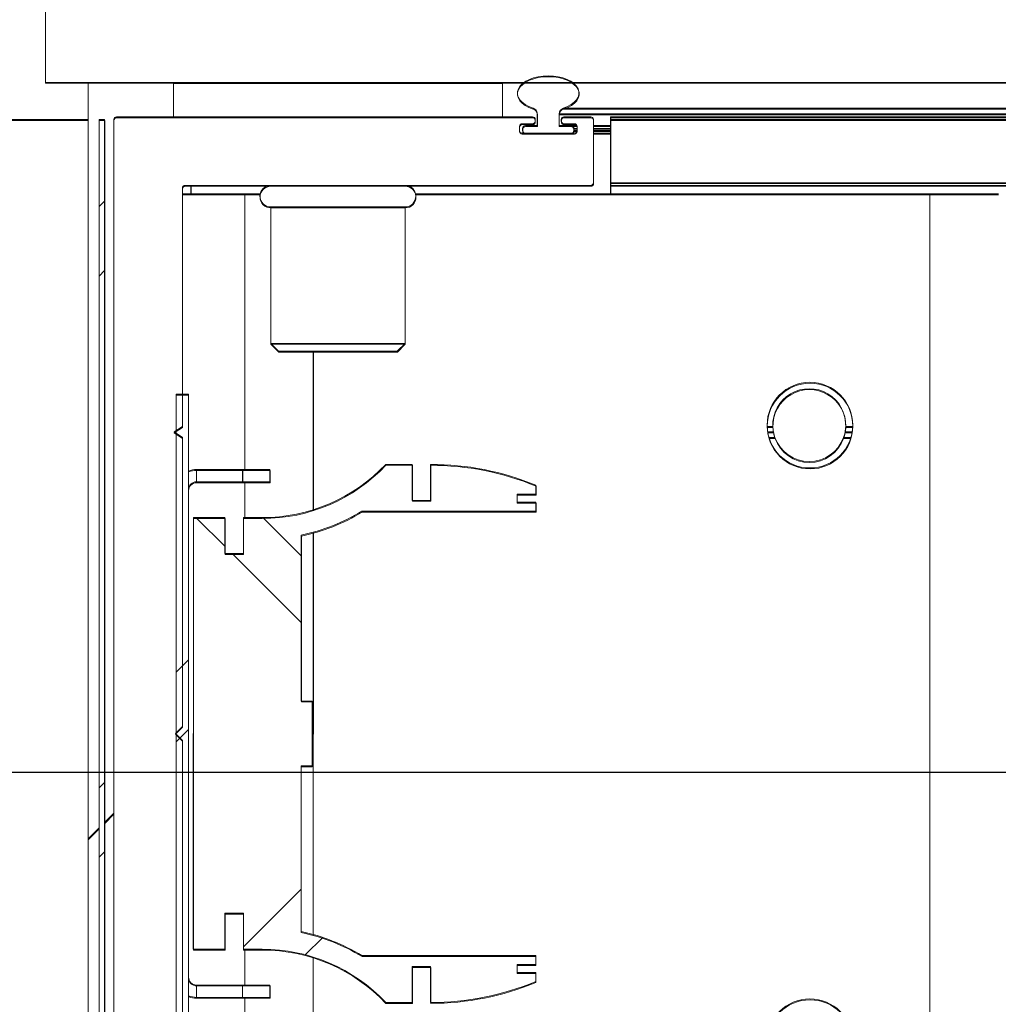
# Model space of a CAD drawing. Header units: feet. Extents: x 0 to 152726, y 0 to 59505.
# Tile 90 of 117: x 152333.194 to 152333.491, y 59421.809 to 59422.108. Entities that reach past the tile are written whole.
import ezdxf

# ---------------------------------------------------------------- set-up
doc = ezdxf.new("R2010")
doc.units = ezdxf.units.FT
doc.header["$LTSCALE"] = 0.1
doc.header["$MEASUREMENT"] = 0
doc.layers.add('BR_P_Rail_Object', color=251, linetype='Continuous', lineweight=30)
doc.layers.add('SC_Scratch7', color=252, linetype='Continuous', lineweight=0)

# ---------------------------------------------------------------- blocks, each defined once
blk = doc.blocks.new('HIGH ST SCREENWALL_13 PANEL PLAN_2')
at = {"layer": 'SC_Scratch7', "lineweight": 0}
h = blk.add_hatch(dxfattribs=at)
h.set_pattern_fill('ANSI31', color=256, scale=0.01, style=0, pattern_type=2)
h.set_pattern_definition([(44.99814199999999, (-57.99070729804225, -14.22278168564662), (-0.08838530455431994, 0.08839103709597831), [])])
h.paths.add_polyline_path([(-52.37677149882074, -0.1409771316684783, -0.3639702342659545), (-52.37883745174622, -0.1434390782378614), (-52.3873770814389, -0.1449445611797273), (-52.38708772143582, -0.1465859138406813), (-52.37854809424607, -0.1450804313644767, 0.3639702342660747), (-52.37510483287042, -0.1409771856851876), (-52.37509313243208, 0.2197767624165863), (-52.37675979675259, 0.2197768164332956)])
h = blk.add_hatch(dxfattribs=at)
h.set_pattern_fill('ANSI31', color=256, scale=0.01, style=0, pattern_type=2)
h.set_pattern_definition([(44.99814199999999, (-57.99965013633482, -14.2200857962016), (-0.08838530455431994, 0.08839103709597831), [])])
h.paths.add_polyline_path([(-52.34958175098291, -0.07007765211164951), (-52.34957505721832, 0.1362969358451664), (-52.35332504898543, 0.1362970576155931), (-52.35333174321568, -0.07007753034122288)])
h = blk.add_hatch(dxfattribs=at)
h.set_pattern_fill('ANSI38', color=256, scale=0.01, style=0, pattern_type=2)
h.set_pattern_definition([(44.99814199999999, (-57.89977234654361, -14.22419125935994), (-0.08838530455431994, 0.08839103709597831), []), (134.998142, (-57.89977234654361, -14.22419125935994), (-0.2651616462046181, 0.0883967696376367), [0.31249937, -0.18749962])])
h.paths.add_polyline_path([(-52.33850545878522, 0.08776796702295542), (-52.33850510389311, 0.098725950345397), (-52.34811794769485, 0.0987262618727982), (-52.34812220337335, -0.03250707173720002), (-52.33850935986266, -0.03250738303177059), (-52.33850900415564, -0.02154940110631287), (-52.33286596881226, -0.02154958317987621), (-52.33286632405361, -0.0325075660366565), (-52.32722329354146, -0.03250774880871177, -0.2061892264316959), (-52.28959266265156, -0.04871628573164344), (-52.28155461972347, -0.04871654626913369), (-52.28155426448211, -0.03775856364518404), (-52.27597684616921, -0.03775874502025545), (-52.27597720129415, -0.04871672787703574, 0.09842250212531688), (-52.24395606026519, -0.04235294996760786), (-52.24395597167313, -0.03964626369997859), (-52.24968979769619, -0.03964607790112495), (-52.24968971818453, -0.03718545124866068), (-52.24395589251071, -0.03718563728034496), (-52.24395580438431, -0.03447895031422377), (-52.29684656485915, -0.03447723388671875, 0.0857050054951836), (-52.31531369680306, -0.02717471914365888), (-52.3153120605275, 0.02326603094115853), (-52.31203122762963, 0.02326592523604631), (-52.31203058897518, 0.04295092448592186), (-52.31531142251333, 0.04295103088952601), (-52.31530978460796, 0.09339178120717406, 0.0857050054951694), (-52.29684218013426, 0.1006930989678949), (-52.24395142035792, 0.1006913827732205), (-52.24395133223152, 0.1033980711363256), (-52.24968515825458, 0.1033982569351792), (-52.24968507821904, 0.1058588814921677), (-52.24395125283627, 0.1058586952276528), (-52.24395116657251, 0.1085653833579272, 0.09842250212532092), (-52.27597189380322, 0.1149312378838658), (-52.27597224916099, 0.1039732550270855), (-52.28154966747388, 0.1039734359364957), (-52.28154931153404, 0.1149314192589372), (-52.2895873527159, 0.1149316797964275, -0.2061892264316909), (-52.32721903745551, 0.09872558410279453), (-52.33286206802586, 0.09872576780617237), (-52.33286242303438, 0.0877677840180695)])
for p, q in [((-52.39311260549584, 0.2606105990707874), (-52.39311356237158, 0.2311106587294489)), ((-52.39311356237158, 0.2311106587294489), (-48.40353820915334, 0.2309812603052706)), ((-52.38009275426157, 0.231110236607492), (-52.38009312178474, 0.2197769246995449)), ((-52.35417392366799, 0.2310260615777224), (-52.35417426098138, 0.2206094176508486)), ((-52.35417392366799, 0.2310260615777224), (-52.35415530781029, 0.2310260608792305)), ((-52.35415564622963, 0.2206094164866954), (-52.35415530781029, 0.2310260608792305)), ((-52.35415530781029, 0.2310260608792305), (-52.25415550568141, 0.2310228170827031)), ((-52.34884281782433, 0.2311092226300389), (-52.34884282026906, 0.2310258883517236)), ((-52.31978037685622, 0.231108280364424), (-52.31978037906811, 0.2310249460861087)), ((-52.28853044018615, 0.2310239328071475), (-52.28853043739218, 0.2311072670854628)), ((-52.25415550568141, 0.2310228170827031), (-52.25415584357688, 0.2206061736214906)), ((-52.25413689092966, 0.2310228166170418), (-52.25413722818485, 0.2206061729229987)), ((-52.2355953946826, 0.2232515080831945), (-50.4643919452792, 0.2231940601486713)), ((-52.38009312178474, 0.2197769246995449), (-52.42175970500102, 0.219778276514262)), ((-52.38010474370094, -0.1385556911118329), (-52.38009312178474, 0.2197769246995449)), ((-52.37675979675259, 0.2197768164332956), (-52.37677149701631, -0.1409771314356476)), ((-52.37675979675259, 0.2197768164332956), (-52.37509313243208, 0.2197767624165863)), ((-52.37509313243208, 0.2197767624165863), (-52.37510483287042, -0.1409771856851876)), ((-52.37228063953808, 0.2197897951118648), (-52.37229243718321, -0.1439725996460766)), ((-52.24497607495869, 0.2206058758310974), (-52.37146040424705, 0.2206099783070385)), ((-52.24415591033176, 0.219342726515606), (-52.24415589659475, 0.2197856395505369)), ((-52.24353084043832, 0.2215194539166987), (-52.24353095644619, 0.2179391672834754)), ((-52.23686430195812, 0.2179389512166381), (-52.23686418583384, 0.2215192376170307)), ((-52.23686418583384, 0.2215192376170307), (-50.46433150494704, 0.2214617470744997)), ((-52.23623924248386, 0.2197853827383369), (-52.23623925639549, 0.2193424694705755)), ((-52.2272677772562, 0.2206053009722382), (-52.23541900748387, 0.2206055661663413)), ((-52.22644822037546, 0.2006053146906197), (-52.22644759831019, 0.219785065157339)), ((-52.22123989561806, 0.2005920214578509), (-52.22123927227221, 0.2197848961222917)), ((-52.22123927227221, 0.2197848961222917), (-52.22123924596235, 0.2206051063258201)), ((-50.46427101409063, 0.2197279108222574), (-52.22123927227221, 0.2197848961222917)), ((-50.46429963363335, 0.2205481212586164), (-52.22123924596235, 0.2206051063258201)), ((-52.24894766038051, 0.2164678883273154), (-52.24894762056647, 0.2177024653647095)), ((-52.23226792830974, 0.215647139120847), (-52.2481274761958, 0.2156476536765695)), ((-52.24812738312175, 0.2185226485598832), (-52.24497614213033, 0.2185225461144)), ((-52.24798930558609, 0.217105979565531), (-52.24798932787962, 0.2164393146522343)), ((-52.24715602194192, 0.2156059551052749), (-52.23323938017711, 0.2156055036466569)), ((-52.24353095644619, 0.2179391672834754), (-52.24715594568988, 0.2179392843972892)), ((-52.23342619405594, 0.2179388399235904), (-52.23686430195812, 0.2179389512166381)), ((-52.23541907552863, 0.218522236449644), (-52.23226783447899, 0.2185221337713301)), ((-52.23342619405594, 0.2179388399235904), (-52.23240597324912, 0.217938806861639)), ((-52.23240604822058, 0.2156471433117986), (-52.232406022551, 0.2164388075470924)), ((-52.232406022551, 0.2164388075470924), (-52.23240600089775, 0.2171054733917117)), ((-52.232406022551, 0.2164388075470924), (-52.23144819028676, 0.2164387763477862)), ((-52.23240600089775, 0.2171054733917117), (-52.23240597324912, 0.217938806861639)), ((-52.23240600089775, 0.2171054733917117), (-52.2314476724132, 0.2171054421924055)), ((-52.23240597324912, 0.217938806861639), (-52.23148259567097, 0.2179387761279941)), ((-52.23144765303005, 0.2177018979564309), (-52.23144769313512, 0.2164673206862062)), ((-52.22644773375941, 0.215605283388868), (-52.22123940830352, 0.2156051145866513)), ((-52.22644770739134, 0.2164386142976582), (-52.22123938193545, 0.2164384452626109)), ((-52.22644768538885, 0.2171052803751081), (-52.22123935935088, 0.2171051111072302)), ((-52.22644765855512, 0.2179386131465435), (-52.22123933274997, 0.2179384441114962)), ((-52.35145037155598, 0.1264428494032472), (-52.35144801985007, 0.1989558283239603)), ((-52.35062778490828, 0.1997760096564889), (-52.2272815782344, 0.1997720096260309)), ((-52.34884383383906, 0.1997759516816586), (-52.34884391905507, 0.1971717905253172)), ((-52.22124000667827, 0.1971676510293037), (-52.22123992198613, 0.1997718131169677)), ((-52.22123992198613, 0.1997718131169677), (-52.22123989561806, 0.2005920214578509)), ((-50.46357279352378, 0.1997148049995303), (-52.22123992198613, 0.1997718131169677)), ((-50.46360140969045, 0.2005350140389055), (-52.22123989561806, 0.2005920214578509)), ((-52.35144807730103, 0.1971718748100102), (-52.33248978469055, 0.1971712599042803)), ((-52.33249250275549, 0.1133797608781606), (-52.33248978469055, 0.1971712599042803)), ((-52.33248978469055, 0.1971712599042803), (-52.32778342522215, 0.1971711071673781)), ((-52.2805295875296, 0.1971695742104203), (-52.12415686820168, 0.1971645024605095)), ((-52.12416751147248, -0.1309598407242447), (-52.12415686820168, 0.1971645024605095)), ((-52.12415686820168, 0.1971645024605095), (-52.10332357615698, 0.1971638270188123)), ((-52.3245732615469, 0.1932134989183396), (-52.32457460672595, 0.1517306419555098)), ((-52.28374001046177, 0.1932121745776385), (-52.3245732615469, 0.1932134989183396)), ((-52.28374135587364, 0.15172931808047), (-52.28374001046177, 0.1932121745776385)), ((-52.32457460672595, 0.1517306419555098), (-52.32220263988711, 0.1493585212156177)), ((-52.28374135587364, 0.15172931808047), (-52.32457460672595, 0.1517306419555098)), ((-52.28611347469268, 0.1493573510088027), (-52.28374135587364, 0.15172931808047)), ((-52.28611347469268, 0.1493573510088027), (-52.32220263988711, 0.1493585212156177)), ((-52.31165960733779, 0.1011175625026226), (-52.31165804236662, 0.1493581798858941)), ((-52.35332504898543, 0.1362970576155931), (-52.35333174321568, -0.07007753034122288)), ((-52.34957505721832, 0.1362969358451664), (-52.35332504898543, 0.1362970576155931)), ((-52.34957505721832, 0.1362969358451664), (-52.34958175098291, -0.07007765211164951)), ((-52.35395042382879, 0.1247762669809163), (-52.35145037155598, 0.1264428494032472)), ((-52.17190123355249, 0.1264370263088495), (-52.17363155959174, 0.1264370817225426)), ((-52.14760328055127, 0.1264362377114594), (-52.14975027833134, 0.1264363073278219)), ((-52.35145047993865, 0.1231095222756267), (-52.35395042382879, 0.1247762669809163)), ((-52.35145333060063, 0.03523429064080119), (-52.35145047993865, 0.1231095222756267)), ((-52.17171155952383, 0.1247703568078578), (-52.17347053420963, 0.1247704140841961)), ((-52.17125550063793, 0.1231036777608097), (-52.17308664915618, 0.1231037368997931)), ((-52.1481484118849, 0.123102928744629), (-52.1503962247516, 0.1231030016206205)), ((-52.14776441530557, 0.1247695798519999), (-52.14994005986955, 0.1247696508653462)), ((-52.28154931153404, 0.1149314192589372), (-52.28958735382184, 0.1149316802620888)), ((-52.28154966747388, 0.1039734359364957), (-52.28154931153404, 0.1149314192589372)), ((-52.27597189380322, 0.1149312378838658), (-52.27597224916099, 0.1039732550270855)), ((-52.34715913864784, 0.1133802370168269), (-52.34715926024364, 0.1096302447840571)), ((-52.33315049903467, 0.1133797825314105), (-52.34715913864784, 0.1133802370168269)), ((-52.33315062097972, 0.1096297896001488), (-52.33315049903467, 0.1133797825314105)), ((-52.32481718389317, 0.1133795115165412), (-52.33315049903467, 0.1133797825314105)), ((-52.32481730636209, 0.1096295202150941), (-52.32481718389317, 0.1133795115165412)), ((-52.33315062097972, 0.1096297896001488), (-52.34715926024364, 0.1096302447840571)), ((-52.32481730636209, 0.1096295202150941), (-52.33315062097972, 0.1096297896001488)), ((-52.33249297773, 0.09872575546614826), (-52.33249262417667, 0.1096297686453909)), ((-52.24395125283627, 0.1058586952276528), (-52.24395116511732, 0.1085653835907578)), ((-52.24968515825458, 0.1033982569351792), (-52.24968507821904, 0.1058588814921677)), ((-52.24968507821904, 0.1058588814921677), (-52.24395125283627, 0.1058586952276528)), ((-52.27597224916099, 0.1039732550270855), (-52.28154966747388, 0.1039734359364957)), ((-52.24395133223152, 0.1033980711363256), (-52.24968515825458, 0.1033982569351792)), ((-52.24395142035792, 0.1006913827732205), (-52.24395133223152, 0.1033980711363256)), ((-52.29684218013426, 0.1006930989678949), (-52.24395142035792, 0.1006913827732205)), ((-52.34811794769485, 0.0987262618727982), (-52.34812220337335, -0.03250707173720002)), ((-52.33850510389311, 0.098725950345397), (-52.34811794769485, 0.0987262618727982)), ((-52.33850545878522, 0.08776796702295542), (-52.33850510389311, 0.098725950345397)), ((-52.33286206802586, 0.09872576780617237), (-52.33286242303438, 0.0877677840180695)), ((-52.32721903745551, 0.09872558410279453), (-52.33286206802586, 0.09872576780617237)), ((-52.31531142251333, 0.04295103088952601), (-52.31530978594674, 0.09339178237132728)), ((-52.31166379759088, -0.02805923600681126), (-52.31165982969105, 0.09427606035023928)), ((-52.33286242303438, 0.0877677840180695), (-52.33850545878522, 0.08776796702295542)), ((-52.31203058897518, 0.04295092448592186), (-52.31531142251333, 0.04295103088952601)), ((-52.31203122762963, 0.02326592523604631), (-52.31203058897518, 0.04295092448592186)), ((-52.35357798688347, 0.03310977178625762), (-52.35145333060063, 0.03523429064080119)), ((-52.3514534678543, 0.03098511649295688), (-52.35357798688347, 0.03310977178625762)), ((-52.35145631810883, -0.05689011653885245), (-52.3514534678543, 0.03098511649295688)), ((-52.31531369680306, -0.02717471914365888), (-52.3153120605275, 0.02326603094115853)), ((-52.3153120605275, 0.02326603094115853), (-52.31203122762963, 0.02326592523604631)), ((-52.37228748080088, 0.008839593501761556), (-52.37510006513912, 0.006027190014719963)), ((-52.37676678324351, 0.004360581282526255), (-52.38010021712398, 0.001027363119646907)), ((-52.33850935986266, -0.03250738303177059), (-52.33850900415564, -0.02154940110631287)), ((-52.33850900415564, -0.02154940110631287), (-52.33286596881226, -0.02154958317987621)), ((-52.33286596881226, -0.02154958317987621), (-52.33286632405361, -0.0325075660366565)), ((-52.34812220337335, -0.03250707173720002), (-52.33850935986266, -0.03250738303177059)), ((-52.33286632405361, -0.0325075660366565), (-52.3272232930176, -0.03250774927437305)), ((-52.33249758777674, -0.04341159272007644), (-52.33249723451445, -0.03250757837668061)), ((-52.31166558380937, -0.08314135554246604), (-52.31166401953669, -0.03490073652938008)), ((-52.24395580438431, -0.03447895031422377), (-52.29684656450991, -0.03447723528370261)), ((-52.24395589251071, -0.03718563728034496), (-52.24395580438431, -0.03447895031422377)), ((-52.28155461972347, -0.04871654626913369), (-52.28155426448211, -0.03775856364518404)), ((-52.28155426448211, -0.03775856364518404), (-52.27597684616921, -0.03775874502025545)), ((-52.27597684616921, -0.03775874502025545), (-52.27597720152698, -0.04871672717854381)), ((-52.24968979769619, -0.03964607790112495), (-52.24968971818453, -0.03718545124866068)), ((-52.24968971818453, -0.03718545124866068), (-52.24395589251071, -0.03718563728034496)), ((-52.24395597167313, -0.03964626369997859), (-52.24968979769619, -0.03964607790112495)), ((-52.24395606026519, -0.04235294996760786), (-52.24395597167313, -0.03964626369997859)), ((-52.34716422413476, -0.04341111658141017), (-52.34716434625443, -0.04716110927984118)), ((-52.34716422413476, -0.04341111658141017), (-52.33315558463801, -0.04341157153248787)), ((-52.33315558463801, -0.04341157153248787), (-52.33315570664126, -0.0471615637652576)), ((-52.33315558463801, -0.04341157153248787), (-52.32482226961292, -0.04341184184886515)), ((-52.32482226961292, -0.04341184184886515), (-52.32482239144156, -0.04716183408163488)), ((-52.34716434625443, -0.04716110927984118), (-52.33315570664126, -0.0471615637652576)), ((-52.33315570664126, -0.0471615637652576), (-52.32482239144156, -0.04716183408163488)), ((-52.33250042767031, -0.1309530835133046), (-52.33249770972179, -0.04716158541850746)), ((-52.28959266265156, -0.04871628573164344), (-52.28155461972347, -0.04871654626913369))]:
    blk.add_line(p, q, dxfattribs=at)
for centre in [(-52.16061740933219, 0.1268533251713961), (-52.16062349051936, -0.06064629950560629)]:
    blk.add_circle(centre, 0.01302080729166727, dxfattribs=at)
for centre, radius, start, end in [((-52.24534784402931, 0.2215195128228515), 0.001817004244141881, 359.9981416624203, 72.4356820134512), ((-52.23504718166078, 0.2215191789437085), 0.001817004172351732, 107.5606011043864, 179.9981433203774), ((-52.37146043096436, 0.2197897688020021), 0.0008202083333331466, 89.99814166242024, 179.9981416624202), ((-52.24497611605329, 0.2193427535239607), 0.0008202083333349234, 269.9981416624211, 359.9981416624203), ((-52.24497610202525, 0.2197856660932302), 0.0008202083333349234, 359.9981416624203, 89.9981416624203), ((-52.23541904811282, 0.2193424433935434), 0.0008202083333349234, 179.9981416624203, 269.9981416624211), ((-52.23541903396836, 0.2197853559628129), 0.0008202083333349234, 89.9981416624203, 179.9981416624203), ((-52.22726780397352, 0.2197850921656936), 0.0008202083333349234, 359.9981416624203, 89.9981416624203), ((-52.24812744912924, 0.2164678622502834), 0.0008202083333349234, 179.9981416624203, 269.9981416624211), ((-52.24812740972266, 0.2177024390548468), 0.0008202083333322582, 89.99814166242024, 179.9981416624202), ((-52.24715599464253, 0.2164392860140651), 0.0008333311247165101, 179.9981031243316, 269.9981416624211), ((-52.24715597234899, 0.2171059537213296), 0.0008333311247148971, 89.9981416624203, 179.9981776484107), ((-52.23342622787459, 0.2168976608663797), 0.001041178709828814, 11.51323150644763, 89.9981416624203), ((-52.23323935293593, 0.216438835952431), 0.0008333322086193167, 269.9981416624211, 359.9980818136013), ((-52.23226790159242, 0.2164673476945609), 0.0008202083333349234, 269.9981416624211, 359.9981416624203), ((-52.23226786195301, 0.2177019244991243), 0.0008202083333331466, 359.9981416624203, 89.99814166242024), ((-52.35062781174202, 0.1989558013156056), 0.0008202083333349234, 89.9981416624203, 179.9981416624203), ((-52.32457315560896, 0.1964943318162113), 0.003280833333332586, 89.99814166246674, 269.9981416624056), ((-52.28373990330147, 0.1964930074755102), 0.003280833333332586, 269.9981416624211, 89.99814166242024), ((-52.227281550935, 0.2006053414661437), 0.0008333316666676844, 269.9981416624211, 359.9981416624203), ((-52.16082573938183, 0.1268533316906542), 0.01108331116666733, 357.843657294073, 182.1526260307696), ((-52.16082573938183, 0.1268533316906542), 0.01108331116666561, 182.1526260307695, 190.8324766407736), ((-52.16082573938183, 0.1268533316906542), 0.01108331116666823, 349.1638066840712, 357.843657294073), ((-52.16082573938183, 0.1268533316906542), 0.01108331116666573, 190.8324766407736, 199.7742688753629), ((-52.16082573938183, 0.1268533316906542), 0.01108331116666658, 199.7742688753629, 340.2220144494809), ((-52.16082573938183, 0.1268533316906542), 0.01108331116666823, 340.2220144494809, 349.1638066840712), ((-52.32721735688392, 0.1505164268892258), 0.05179084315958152, 269.9981416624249, 316.6001438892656), ((-52.27597460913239, 0.03120132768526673), 0.08372991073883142, 67.51378105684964, 89.9981416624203), ((-52.34715933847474, 0.1072135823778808), 0.006166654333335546, 89.9981416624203, 113.0704114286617), ((-52.34715933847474, 0.1072135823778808), 0.002416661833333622, 89.9981416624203, 179.9981416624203), ((-52.32721735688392, 0.1505164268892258), 0.05835250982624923, 281.7746374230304, 301.3688958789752), ((-52.32722497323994, -0.08429859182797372), 0.05835250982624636, 58.62738744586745, 78.22164590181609), ((-52.32722497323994, -0.08429859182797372), 0.05179084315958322, 43.39613943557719, 89.99814166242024), ((-52.34716414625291, -0.04099445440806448), 0.002416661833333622, 179.9981416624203, 269.9981416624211), ((-52.27597448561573, 0.03501318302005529), 0.08372991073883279, 269.9981416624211, 292.4825022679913), ((-52.34716414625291, -0.04099445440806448), 0.006166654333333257, 246.9258718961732, 269.9981416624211)]:
    blk.add_arc(centre, radius, start, end, dxfattribs=at)
blk.add_ellipse((-52.24019730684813, 0.2278395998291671), major_axis=(-0.009374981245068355, 3.040691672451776e-07), ratio=0.5617178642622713, start_param=2.083904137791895, end_param=7.340873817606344, dxfattribs=at)
blk = doc.blocks.new('HIGH ST SCREENWALL_2 PANEL PLAN')
at = {"layer": 'SC_Scratch7', "lineweight": 0}
h = blk.add_hatch(dxfattribs=at)
h.set_pattern_fill('ANSI31', color=256, scale=0.01, style=0, pattern_type=2)
h.set_pattern_definition([(44.99814199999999, (-9.92833137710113, -14.22401124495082), (-0.08838530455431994, 0.08839103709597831), [])])
h.paths.add_polyline_path([(-4.314396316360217, -0.1421462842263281, -0.3639702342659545), (-4.316462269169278, -0.1446082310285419), (-4.325001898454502, -0.1461137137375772), (-4.324712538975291, -0.1477550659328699), (-4.316172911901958, -0.1462495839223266, 0.3639702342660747), (-4.3127296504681, -0.1421463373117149), (-4.312717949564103, 0.2186076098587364), (-4.314384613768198, 0.2186076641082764)])
h = blk.add_hatch(dxfattribs=at)
h.set_pattern_fill('ANSI31', color=256, scale=0.01, style=0, pattern_type=2)
h.set_pattern_definition([(44.99814199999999, (-9.937262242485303, -14.22123288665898), (-0.08838530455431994, 0.08839103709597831), [])])
h.paths.add_polyline_path([(-4.287206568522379, -0.0712468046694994), (-4.287199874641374, 0.1351277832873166), (-4.290949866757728, 0.1351279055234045), (-4.29095656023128, -0.07124668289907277)])
h = blk.add_hatch(dxfattribs=at)
h.set_pattern_fill('ANSI38', color=256, scale=0.01, style=0, pattern_type=2)
h.set_pattern_definition([(44.99814199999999, (-9.837384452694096, -14.22533835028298), (-0.08838530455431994, 0.08839103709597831), []), (134.998142, (-9.837384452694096, -14.22533835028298), (-0.2651616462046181, 0.0883967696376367), [0.31249937, -0.18749962])])
h.paths.add_polyline_path([(-4.276130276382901, 0.0865988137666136), (-4.276129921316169, 0.09755679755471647), (-4.285742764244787, 0.09755710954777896), (-4.285747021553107, -0.03367622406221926), (-4.276134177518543, -0.0336765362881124), (-4.276133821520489, -0.02271855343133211), (-4.270490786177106, -0.02271873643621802), (-4.270491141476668, -0.03367671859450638), (-4.264848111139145, -0.03367690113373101, -0.2061892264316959), (-4.227217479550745, -0.04988543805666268), (-4.219179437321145, -0.04988569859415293), (-4.21917908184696, -0.03892771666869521), (-4.21360166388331, -0.03892789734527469), (-4.213602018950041, -0.04988587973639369, 0.09842250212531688), (-4.181580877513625, -0.04352210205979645), (-4.18158079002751, -0.04081541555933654), (-4.18731461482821, -0.04081522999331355), (-4.187314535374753, -0.03835460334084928), (-4.181580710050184, -0.03835478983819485), (-4.181580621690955, -0.03564810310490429), (-4.234471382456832, -0.03564638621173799, 0.0857050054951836), (-4.252938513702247, -0.02834387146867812), (-4.252936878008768, 0.02209687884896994), (-4.249656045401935, 0.02209677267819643), (-4.249655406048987, 0.04178177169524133), (-4.252936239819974, 0.04178187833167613), (-4.252934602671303, 0.09222262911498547, 0.0857050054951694), (-4.234466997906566, 0.09952394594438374), (-4.181576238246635, 0.09952223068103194), (-4.181576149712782, 0.1022289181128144), (-4.187309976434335, 0.1022291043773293), (-4.187309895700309, 0.1046897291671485), (-4.181576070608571, 0.1046895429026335), (-4.181575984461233, 0.1073962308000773, 0.09842250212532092), (-4.21359671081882, 0.1137620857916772), (-4.213597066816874, 0.1028041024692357), (-4.219174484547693, 0.1028042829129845), (-4.219174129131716, 0.113762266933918), (-4.227212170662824, 0.1137625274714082, -0.2061892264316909), (-4.264843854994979, 0.09755643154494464), (-4.270486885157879, 0.09755661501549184), (-4.270487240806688, 0.08659863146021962)])
for p, q in [((-4.330737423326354, 0.2594414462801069), (-4.330738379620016, 0.2299415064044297)), ((-4.330738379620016, 0.2299415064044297), (-0.3411630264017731, 0.2298121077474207)), ((-4.317717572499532, 0.2299410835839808), (-4.317717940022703, 0.2186077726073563)), ((-4.291798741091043, 0.2298569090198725), (-4.291799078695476, 0.2194402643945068)), ((-4.291798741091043, 0.2298569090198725), (-4.291780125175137, 0.2298569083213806)), ((-4.291780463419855, 0.2194402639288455), (-4.291780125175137, 0.2298569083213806)), ((-4.291780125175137, 0.2298569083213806), (-4.191780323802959, 0.2298536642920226)), ((-4.286467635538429, 0.2299400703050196), (-4.286467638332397, 0.229856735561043)), ((-4.257405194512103, 0.2299391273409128), (-4.257405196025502, 0.2298557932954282)), ((-4.22615525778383, 0.2298547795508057), (-4.226155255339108, 0.229938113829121)), ((-4.191780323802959, 0.2298536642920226), (-4.191780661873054, 0.2194370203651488)), ((-4.191761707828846, 0.2298536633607), (-4.191762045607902, 0.2194370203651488)), ((-4.173220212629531, 0.2220823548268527), (-2.402016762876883, 0.222024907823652)), ((-4.317717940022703, 0.2186077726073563), (-4.359384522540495, 0.2186091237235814)), ((-4.317729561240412, -0.1397248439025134), (-4.317717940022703, 0.2186077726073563)), ((-4.314384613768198, 0.2186076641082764), (-4.314396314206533, -0.1421462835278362)), ((-4.314384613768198, 0.2186076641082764), (-4.312717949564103, 0.2186076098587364)), ((-4.312717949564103, 0.2186076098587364), (-4.3127296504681, -0.1421463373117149)), ((-4.309905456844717, 0.2186206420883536), (-4.309917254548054, -0.1451417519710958)), ((-4.182600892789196, 0.2194367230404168), (-4.309085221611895, 0.219440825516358)), ((-4.181780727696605, 0.2181735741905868), (-4.181780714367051, 0.218616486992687)), ((-4.181155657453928, 0.2203503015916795), (-4.181155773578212, 0.2167700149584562)), ((-4.174489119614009, 0.2167697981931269), (-4.174489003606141, 0.2203500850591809)), ((-4.174489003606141, 0.2203500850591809), (-2.401956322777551, 0.2202925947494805)), ((-4.173864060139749, 0.218616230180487), (-4.173864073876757, 0.2181733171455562)), ((-4.164892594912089, 0.2194361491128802), (-4.173043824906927, 0.2194364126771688)), ((-4.164073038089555, 0.1994361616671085), (-4.164072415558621, 0.2186159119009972)), ((-4.158864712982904, 0.1994228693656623), (-4.158864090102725, 0.2186157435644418)), ((-4.158864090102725, 0.2186157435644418), (-4.158864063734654, 0.2194359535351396)), ((-2.401895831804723, 0.2185587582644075), (-4.158864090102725, 0.2186157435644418)), ((-2.401924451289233, 0.2193789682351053), (-4.158864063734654, 0.2194359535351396)), ((-4.186572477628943, 0.2152987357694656), (-4.186572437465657, 0.2165333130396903)), ((-4.18575220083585, 0.2173534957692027), (-4.182600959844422, 0.2173533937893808)), ((-4.185614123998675, 0.2159368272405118), (-4.185614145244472, 0.2152701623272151)), ((-4.181155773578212, 0.2167700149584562), (-4.184780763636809, 0.2167701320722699)), ((-4.171051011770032, 0.2167696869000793), (-4.174489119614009, 0.2167697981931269)), ((-4.173043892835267, 0.2173530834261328), (-4.169892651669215, 0.2173529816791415)), ((-4.171051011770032, 0.2167696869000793), (-4.170030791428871, 0.2167696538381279)), ((-4.170030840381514, 0.2152696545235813), (-4.170030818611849, 0.2159363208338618)), ((-4.170030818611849, 0.2159363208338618), (-4.170030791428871, 0.2167696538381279)), ((-4.170030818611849, 0.2159363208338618), (-4.169072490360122, 0.2159362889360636)), ((-4.170030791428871, 0.2167696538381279), (-4.169107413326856, 0.2167696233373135)), ((-4.169072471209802, 0.2165327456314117), (-4.169072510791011, 0.2152981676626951)), ((-4.164072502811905, 0.2159361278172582), (-4.158864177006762, 0.2159359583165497)), ((-4.164072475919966, 0.216769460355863), (-4.15886414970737, 0.2167692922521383)), ((-4.169892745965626, 0.2144779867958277), (-4.185752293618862, 0.2144785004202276)), ((-4.18478083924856, 0.214436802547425), (-4.170864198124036, 0.2144363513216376)), ((-4.170030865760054, 0.2144779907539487), (-4.170030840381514, 0.2152696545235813)), ((-4.170030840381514, 0.2152696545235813), (-4.169073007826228, 0.2152696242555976)), ((-4.164072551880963, 0.2144361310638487), (-4.158864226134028, 0.2144359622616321)), ((-4.164072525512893, 0.2152694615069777), (-4.158864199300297, 0.2152692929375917)), ((-4.289075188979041, 0.1252736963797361), (-4.289072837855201, 0.1977866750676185)), ((-4.288252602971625, 0.1986068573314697), (-4.164906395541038, 0.1986028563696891)), ((-4.286468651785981, 0.1986067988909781), (-4.286468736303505, 0.1960026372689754)), ((-4.158864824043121, 0.1959984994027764), (-4.158864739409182, 0.1986026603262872)), ((-4.158864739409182, 0.1986026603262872), (-4.158864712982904, 0.1994228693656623)), ((-2.401197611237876, 0.1985456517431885), (-4.158864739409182, 0.1986026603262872)), ((-2.40122622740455, 0.1993658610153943), (-4.158864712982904, 0.1994228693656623)), ((-4.289072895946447, 0.196002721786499), (-4.270114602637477, 0.1960021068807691)), ((-4.270117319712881, 0.112210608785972), (-4.270114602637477, 0.1960021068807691)), ((-4.270114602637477, 0.1960021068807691), (-4.265408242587, 0.1960019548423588)), ((-4.218154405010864, 0.1960004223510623), (-4.06178168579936, 0.1959953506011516)), ((-4.061792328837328, -0.1321289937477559), (-4.06178168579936, 0.1959953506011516)), ((-4.06178168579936, 0.1959953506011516), (-4.040948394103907, 0.1959946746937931)), ((-4.262198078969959, 0.1920443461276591), (-4.262199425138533, 0.1505614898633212)), ((-4.221364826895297, 0.1920430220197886), (-4.262198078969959, 0.1920443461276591)), ((-4.221366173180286, 0.1505601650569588), (-4.221364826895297, 0.1920430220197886)), ((-4.262199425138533, 0.1505614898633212), (-4.259827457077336, 0.1481893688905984)), ((-4.221366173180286, 0.1505601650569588), (-4.262199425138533, 0.1505614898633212)), ((-4.22373829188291, 0.1481881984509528), (-4.221366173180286, 0.1505601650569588)), ((-4.22373829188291, 0.1481881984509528), (-4.259827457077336, 0.1481893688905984)), ((-4.249284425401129, 0.09994840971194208), (-4.249282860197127, 0.1481890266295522)), ((-4.290949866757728, 0.1351279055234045), (-4.29095656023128, -0.07124668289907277)), ((-4.287199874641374, 0.1351277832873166), (-4.290949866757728, 0.1351279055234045)), ((-4.287199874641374, 0.1351277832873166), (-4.287206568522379, -0.0712468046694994)), ((-4.29157524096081, 0.123607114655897), (-4.289075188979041, 0.1252736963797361)), ((-4.289075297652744, 0.1219403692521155), (-4.29157524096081, 0.123607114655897)), ((-4.109526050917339, 0.1252678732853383), (-4.11125637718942, 0.1252679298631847)), ((-4.109336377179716, 0.1236012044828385), (-4.111095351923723, 0.1236012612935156)), ((-4.085389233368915, 0.1236004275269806), (-4.087564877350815, 0.1236004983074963)), ((-4.085228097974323, 0.1252670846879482), (-4.087375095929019, 0.1252671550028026)), ((-4.28907814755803, 0.03406513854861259), (-4.289075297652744, 0.1219403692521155)), ((-4.108880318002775, 0.1219345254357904), (-4.110711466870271, 0.121934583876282)), ((-4.08577322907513, 0.1219337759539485), (-4.088021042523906, 0.1219338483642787)), ((-4.284783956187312, 0.1122110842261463), (-4.284784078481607, 0.108461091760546)), ((-4.270775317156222, 0.1122106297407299), (-4.284783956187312, 0.1122110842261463)), ((-4.270775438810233, 0.1084606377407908), (-4.270775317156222, 0.1122106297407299)), ((-4.262442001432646, 0.1122103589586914), (-4.270775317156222, 0.1122106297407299)), ((-4.262442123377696, 0.1084603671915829), (-4.262442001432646, 0.1122103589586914)), ((-4.219174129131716, 0.113762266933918), (-4.227212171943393, 0.1137625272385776)), ((-4.219174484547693, 0.1028042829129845), (-4.219174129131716, 0.113762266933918)), ((-4.21359671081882, 0.1137620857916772), (-4.213597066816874, 0.1028041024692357)), ((-4.270775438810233, 0.1084606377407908), (-4.284784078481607, 0.108461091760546)), ((-4.262442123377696, 0.1084603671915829), (-4.270775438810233, 0.1084606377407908)), ((-4.270117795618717, 0.09755660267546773), (-4.270117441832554, 0.108460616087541)), ((-4.181576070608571, 0.1046895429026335), (-4.181575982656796, 0.1073962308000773)), ((-4.213597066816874, 0.1028041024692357), (-4.219174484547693, 0.1028042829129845)), ((-4.187309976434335, 0.1022291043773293), (-4.187309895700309, 0.1046897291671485)), ((-4.181576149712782, 0.1022289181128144), (-4.187309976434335, 0.1022291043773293)), ((-4.187309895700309, 0.1046897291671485), (-4.181576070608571, 0.1046895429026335)), ((-4.181576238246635, 0.09952223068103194), (-4.181576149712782, 0.1022289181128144)), ((-4.234466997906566, 0.09952394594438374), (-4.181576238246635, 0.09952223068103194)), ((-4.285742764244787, 0.09755710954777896), (-4.285747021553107, -0.03367622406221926)), ((-4.276129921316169, 0.09755679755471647), (-4.285742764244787, 0.09755710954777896)), ((-4.276130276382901, 0.0865988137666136), (-4.276129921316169, 0.09755679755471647)), ((-4.270486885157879, 0.09755661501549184), (-4.270487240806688, 0.08659863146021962)), ((-4.264843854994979, 0.09755643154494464), (-4.270486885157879, 0.09755661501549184)), ((-4.249288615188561, -0.0292283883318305), (-4.249284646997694, 0.09310690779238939)), ((-4.252936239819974, 0.04178187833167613), (-4.252934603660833, 0.09222262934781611)), ((-4.270487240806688, 0.08659863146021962), (-4.276130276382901, 0.0865988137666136)), ((-4.249655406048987, 0.04178177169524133), (-4.252936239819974, 0.04178187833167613)), ((-4.249656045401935, 0.02209677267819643), (-4.249655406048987, 0.04178177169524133)), ((-4.29120280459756, 0.03194061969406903), (-4.28907814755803, 0.03406513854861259)), ((-4.289078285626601, 0.02981596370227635), (-4.29120280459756, 0.03194061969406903)), ((-4.289081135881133, -0.05805926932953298), (-4.289078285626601, 0.02981596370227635)), ((-4.252938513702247, -0.02834387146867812), (-4.252936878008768, 0.02209687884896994)), ((-4.252936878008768, 0.02209687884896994), (-4.249656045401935, 0.02209677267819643)), ((-4.309912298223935, 0.007670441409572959), (-4.312724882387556, 0.004858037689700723)), ((-4.314391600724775, 0.003191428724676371), (-4.317725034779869, -0.0001417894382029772)), ((-4.276134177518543, -0.0336765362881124), (-4.276133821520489, -0.02271855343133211)), ((-4.276133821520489, -0.02271855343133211), (-4.270490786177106, -0.02271873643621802)), ((-4.270490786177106, -0.02271873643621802), (-4.270491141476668, -0.03367671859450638)), ((-4.285747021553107, -0.03367622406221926), (-4.276134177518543, -0.0336765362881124)), ((-4.270491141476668, -0.03367671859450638), (-4.264848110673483, -0.03367690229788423)), ((-4.270122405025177, -0.04458074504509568), (-4.270122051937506, -0.03367673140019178)), ((-4.181580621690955, -0.03564810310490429), (-4.234471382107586, -0.03564638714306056)), ((-4.181580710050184, -0.03835478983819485), (-4.181580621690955, -0.03564810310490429)), ((-4.249290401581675, -0.08431050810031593), (-4.24928883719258, -0.03606988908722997)), ((-4.18731461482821, -0.04081522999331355), (-4.187314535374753, -0.03835460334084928)), ((-4.187314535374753, -0.03835460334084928), (-4.181580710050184, -0.03835478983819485)), ((-4.219179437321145, -0.04988569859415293), (-4.21917908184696, -0.03892771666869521)), ((-4.21917908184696, -0.03892771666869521), (-4.21360166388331, -0.03892789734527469)), ((-4.21360166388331, -0.03892789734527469), (-4.213602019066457, -0.04988587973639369)), ((-4.18158079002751, -0.04081541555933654), (-4.18731461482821, -0.04081522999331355)), ((-4.181580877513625, -0.04352210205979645), (-4.18158079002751, -0.04081541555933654)), ((-4.284789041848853, -0.04458026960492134), (-4.284789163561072, -0.04833026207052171)), ((-4.284789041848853, -0.04458026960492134), (-4.270780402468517, -0.0445807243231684)), ((-4.270780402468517, -0.0445807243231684), (-4.270780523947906, -0.04833071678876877)), ((-4.270780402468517, -0.0445807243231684), (-4.262447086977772, -0.04458099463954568)), ((-4.262447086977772, -0.04458099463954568), (-4.26244720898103, -0.04833098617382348)), ((-4.284789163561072, -0.04833026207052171), (-4.270780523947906, -0.04833071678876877)), ((-4.270780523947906, -0.04833071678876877), (-4.26244720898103, -0.04833098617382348)), ((-4.270125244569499, -0.132122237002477), (-4.270122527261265, -0.04833073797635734)), ((-4.227217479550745, -0.04988543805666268), (-4.219179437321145, -0.04988569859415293))]:
    blk.add_line(p, q, dxfattribs=at)
for centre in [(-4.098242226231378, 0.1256841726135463), (-4.098248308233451, -0.06181545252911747)]:
    blk.add_circle(centre, 0.01302080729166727, dxfattribs=at)
for centre, radius, start, end in [((-4.182972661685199, 0.2203503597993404), 0.001817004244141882, 359.9981416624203, 72.43568201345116), ((-4.172671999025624, 0.2203500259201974), 0.001817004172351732, 107.5606011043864, 179.9981433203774), ((-4.309085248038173, 0.2186206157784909), 0.0008202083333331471, 89.99814166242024, 179.9981416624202), ((-4.182600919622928, 0.2186165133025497), 0.0008202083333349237, 359.9981416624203, 89.99814166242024), ((-4.17304385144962, 0.2186162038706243), 0.0008202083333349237, 89.99814166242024, 179.9981416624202), ((-4.164892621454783, 0.2186159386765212), 0.0008202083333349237, 359.9981416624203, 89.99814166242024), ((-4.185752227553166, 0.2165332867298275), 0.0008202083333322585, 89.9981416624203, 179.9981416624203), ((-4.184780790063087, 0.2159368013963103), 0.0008333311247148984, 89.99814166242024, 179.9981776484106), ((-4.182600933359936, 0.2181736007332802), 0.0008202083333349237, 269.9981416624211, 359.9981416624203), ((-4.173043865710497, 0.2181732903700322), 0.0008202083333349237, 179.9981416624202, 269.9981416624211), ((-4.171051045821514, 0.2157285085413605), 0.001041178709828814, 11.51323150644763, 89.9981416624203), ((-4.169892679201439, 0.216532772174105), 0.0008202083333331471, 359.9981416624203, 89.99814166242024), ((-4.185752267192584, 0.2152987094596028), 0.0008202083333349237, 179.9981416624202, 269.9981416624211), ((-4.184780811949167, 0.215270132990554), 0.00083333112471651, 179.9981031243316, 269.9981416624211), ((-4.170864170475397, 0.2152696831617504), 0.0008333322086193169, 269.9981416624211, 359.9980818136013), ((-4.169892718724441, 0.2152981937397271), 0.0008202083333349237, 269.9981416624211, 359.9981416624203), ((-4.288252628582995, 0.197786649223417), 0.0008202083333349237, 89.99814166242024, 179.9981416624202), ((-4.262197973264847, 0.1953251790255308), 0.003280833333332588, 89.99814166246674, 269.9981416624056), ((-4.221364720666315, 0.195323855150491), 0.003280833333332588, 269.9981416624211, 89.99814166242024), ((-4.164906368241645, 0.1994361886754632), 0.0008333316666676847, 269.9981416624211, 359.9981416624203), ((-4.098450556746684, 0.1256841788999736), 0.01108331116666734, 357.843657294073, 182.1526260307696), ((-4.098450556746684, 0.1256841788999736), 0.01108331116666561, 182.1526260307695, 190.8324766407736), ((-4.098450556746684, 0.1256841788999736), 0.01108331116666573, 190.8324766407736, 199.7742688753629), ((-4.098450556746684, 0.1256841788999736), 0.01108331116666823, 340.2220144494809, 349.1638066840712), ((-4.098450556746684, 0.1256841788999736), 0.01108331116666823, 349.1638066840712, 357.843657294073), ((-4.098450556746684, 0.1256841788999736), 0.01108331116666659, 199.7742688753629, 340.2220144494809), ((-4.284784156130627, 0.1060444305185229), 0.006166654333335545, 89.9981416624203, 113.0704114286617), ((-4.264842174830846, 0.1493472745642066), 0.05179084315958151, 269.998141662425, 316.6001438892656), ((-4.213599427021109, 0.03003217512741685), 0.08372991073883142, 67.51378105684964, 89.9981416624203), ((-4.284784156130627, 0.1060444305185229), 0.002416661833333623, 89.9981416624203, 179.9981416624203), ((-4.264842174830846, 0.1493472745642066), 0.05835250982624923, 281.7746374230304, 301.3688958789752), ((-4.264849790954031, -0.08546774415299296), 0.05835250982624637, 58.62738744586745, 78.22164590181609), ((-4.264849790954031, -0.08546774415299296), 0.05179084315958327, 43.39613943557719, 89.99814166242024), ((-4.284788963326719, -0.04216360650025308), 0.002416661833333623, 179.9981416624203, 269.9981416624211), ((-4.213599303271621, 0.0338440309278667), 0.08372991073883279, 269.9981416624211, 292.4825022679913), ((-4.284788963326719, -0.04216360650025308), 0.006166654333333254, 246.9258718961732, 269.9981416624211)]:
    blk.add_arc(centre, radius, start, end, dxfattribs=at)
blk.add_ellipse((-4.177822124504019, 0.2266704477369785), major_axis=(-0.009374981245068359, 3.040691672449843e-07), ratio=0.5617178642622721, start_param=2.083904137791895, end_param=7.340873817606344, dxfattribs=at)
blk = doc.blocks.new('Bridge plan')
at = {"layer": 'BR_P_Rail_Object', "lineweight": -3}
blk.add_line((1828212.789513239, 711623.1422486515), (1828067.901254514, 711623.142248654), dxfattribs=at)
at = {"layer": 'SC_Scratch7', "lineweight": -3}
for name, p, rotation in [('HIGH ST SCREENWALL_2 PANEL PLAN', (1828076.595478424, 711623.1218667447), 359.99976902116), ('HIGH ST SCREENWALL_13 PANEL PLAN_2', (1828124.657819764, 711623.1207852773), 359.9997690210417)]:
    blk.add_blockref(name, p, dxfattribs=dict(at, rotation=rotation))
blk = doc.blocks.new('Trellis Base')
blk.add_blockref('Bridge plan', (-1675739.0632623, -652201.2630976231))

msp = doc.modelspace()

# ---------------------------------------------------------------- block references
msp.add_blockref('Trellis Base', (0, 0))

doc.saveas('drawing.dxf')
